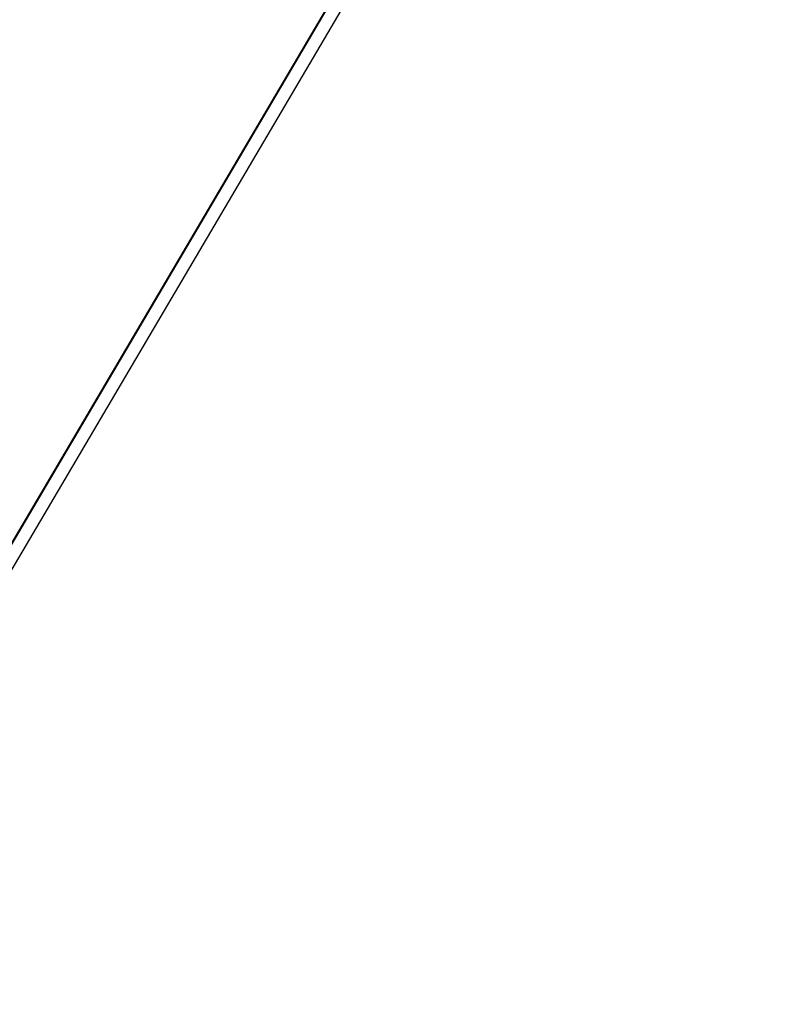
# Model space of a CAD drawing. Extents: x 1160061 to 2574774, y 200346 to 1150371.
# Tile 9 of 123: x 2475139 to 2482642, y 347262 to 357130. Entities that reach past the tile are written whole.
import ezdxf

# ---------------------------------------------------------------- set-up
doc = ezdxf.new("R2010")
doc.units = 0
doc.header["$MEASUREMENT"] = 0
doc.layers.add('Prop Earthen Structure False Cut Ditch Detail CELL', color=9, linetype='Continuous', lineweight=30)
doc.layers.add('Typical Terminator CELL', color=7, linetype='Continuous', lineweight=0)
doc.styles.add('Style-GEOMETRICFUTURA_211_M_L', font='GEOMETRICFUTURA_211_M_L.shx')
doc.dimstyles.new('erosion_control', dxfattribs={"dimtxt": 4.99999, "dimasz": 9.99998, "dimexe": 2.499995, "dimexo": 2.499995, "dimgap": 2.499995, "dimtad": 0, "dimtih": 1, "dimtoh": 1, "dimzin": 3, "dimdsep": 46, "dimtxsty": 'Style-GEOMETRICFUTURA_211_M_L', "dimcen": 0.09, "dimaunit": 1, "dimadec": 4, "dimazin": 3, "dimtfac": 1, "dimtofl": 0, "dimtmove": 0, "dimatfit": 1, "dimfxl": 1, "dimtzin": 3, "dimlwd": 106, "dimarcsym": 0})

# ---------------------------------------------------------------- blocks, each defined once
blk = doc.blocks.new('TERMINATOR_0.5')
at = {"color": 1, "linetype": 'Continuous', "lineweight": 0}
blk.add_line((0, 0), (-0.992551, -0.12183), dxfattribs=at)
at = {"layer": 'Typical Terminator CELL', "color": 1, "linetype": 'Continuous', "lineweight": 0, "extrusion": (0, 0, -1)}
blk.add_solid([(1.016539, 0.122782), (0, 0), (0.866019, -0.106299), (0.961185, -0.373521)], dxfattribs=at)
blk = doc.blocks.new('PROP EARTHEN STRUCTURE FALSE CUT DITCH DETAIL')
at = {"layer": 'Prop Earthen Structure False Cut Ditch Detail CELL', "lineweight": 13, "annotation_type": 0, "has_hookline": 1, "hookline_direction": 0, "horizontal_direction": (0.992551, -0.12183, 0)}
for points, text_width in [([(14.88747, 25.09995), (-71875.067361, -165309.807514), (-71870.104615, -165310.416661)], 36.795381), ([(13.249973, 39.012422), (-71867.418185, -165269.971056), (-71862.45544, -165270.580203)], 31.049938), ([(166.29736, 51.689243), (-71718.288648, -165324.802677), (-71713.325903, -165325.411823)], 21.357533)]:
    blk.add_leader(points, dimstyle='erosion_control', override={"dimasz": 4.99999, "dimldrblk": 'TERMINATOR_0.5', "dimlwd": -2}, dxfattribs=dict(at, text_width=text_width))

msp = doc.modelspace()

# ---------------------------------------------------------------- block references
at = {"layer": 'Prop Earthen Structure False Cut Ditch Detail CELL', "rotation": 353.002296}
msp.add_blockref('PROP EARTHEN STRUCTURE FALSE CUT DITCH DETAIL', (2482470.5, 364468.6), dxfattribs=at)

doc.saveas('drawing.dxf')
